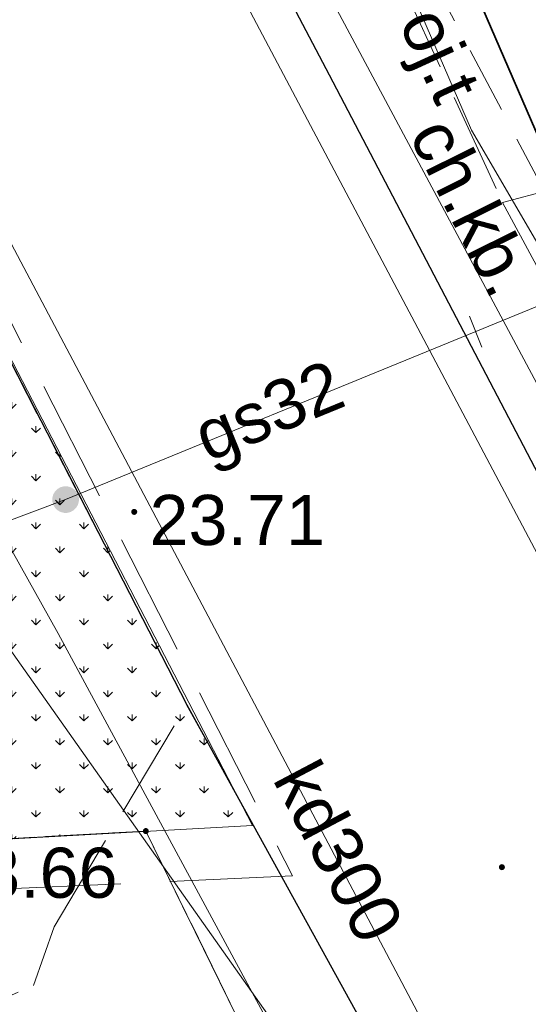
# Model space of a CAD drawing. Extents: x 5491061 to 5491264, y 5912943 to 5913063.
# Tile 41 of 58: x 5491236.51 to 5491244.1, y 5912982.51 to 5912997.24. Entities that reach past the tile are written whole.
import ezdxf
from ezdxf.enums import TextEntityAlignment as Align

# ---------------------------------------------------------------- set-up
doc = ezdxf.new("R2010")
doc.units = 0
for name, pattern in [('DGN Style 3', [2.568211, 1.834436, -0.733774]), ('PRZER1-1', [1, 0.5, -0.5]), ('PRZER2-1', [1.5, 1, -0.5]), ('PRZER3-1', [2, 1.5, -0.5])]:
    doc.linetypes.add(name, pattern=pattern)
doc.layers.get('0').update_dxf_attribs({"linetype": 'CONTINUOUS'})
doc.layers.add('AK_rośliny', color=7, linetype='CONTINUOUS')
for name, color, linetype, lineweight in [('GEPPGD', 7, 'CONTINUOUS', 18), ('GESDZI', 7, 'CONTINUOUS', 18), ('GESKKL', 82, 'CONTINUOUS', 18), ('GESUZY', 96, 'CONTINUOUS', 18), ('GSLKOG', 7, 'CONTINUOUS', 35), ('GSLKRW', 7, 'CONTINUOUS', 25), ('GSPWPS', 7, 'CONTINUOUS', 13), ('GSPWPS_O', 7, 'CONTINUOUS', 13), ('GSSKOA', 7, 'CONTINUOUS', 18), ('GSSKOD', 7, 'CONTINUOUS', 18), ('GSSKOD_O', 7, 'CONTINUOUS', 18), ('GULEPR', 1, 'CONTINUOUS', 18), ('GULGPR', 52, 'CONTINUOUS', 18), ('GULGPR_O', 52, 'CONTINUOUS', 18), ('GULKPR', 36, 'CONTINUOUS', 18), ('GULKPR_O', 36, 'CONTINUOUS', 18), ('GULTPR', 30, 'CONTINUOUS', 18), ('GULTPR_O', 30, 'CONTINUOUS', 18), ('GULWPR', 5, 'CONTINUOUS', 18), ('GUPGZA', 52, 'CONTINUOUS', 18), ('GUPPRZ_O', 7, 'CONTINUOUS', 18), ('GUPZCP', 7, 'CONTINUOUS', 18)]:
    doc.layers.add(name, color=color, linetype=linetype, lineweight=lineweight)
doc.styles.add('Arial', font='arial.ttf')

# ---------------------------------------------------------------- blocks, each defined once
blk = doc.blocks.new('D_GSPWPS1')
blk.add_hatch(color=0).paths.add_polyline_path([(-0.045, 0), (-0.043467, -0.011647), (-0.038971, -0.0225), (-0.03182, -0.03182), (-0.0225, -0.038971), (-0.011647, -0.043467), (0, -0.045), (0.011647, -0.043467), (0.0225, -0.038971), (0.03182, -0.03182), (0.038971, -0.0225), (0.043467, -0.011647), (0.045, 0), (0.043467, 0.011647), (0.038971, 0.0225), (0.03182, 0.03182), (0.0225, 0.038971), (0.011647, 0.043467), (0, 0.045), (-0.011647, 0.043467), (-0.0225, 0.038971), (-0.03182, 0.03182), (-0.038971, 0.0225), (-0.043467, 0.011647)])
blk = doc.blocks.new('D_GUPZCP1')
at = {"color": 0}
blk.add_lwpolyline([(0, 0.25), (0, -0.25)], dxfattribs=at)
blk = doc.blocks.new('D_GUPGZA1')
blk.add_hatch(color=0).paths.add_polyline_path([(-0.2, 0), (-0.193185, -0.051764), (-0.173205, -0.1), (-0.141421, -0.141421), (-0.1, -0.173205), (-0.051764, -0.193185), (0, -0.2), (0.051764, -0.193185), (0.1, -0.173205), (0.141421, -0.141421), (0.173205, -0.1), (0.193185, -0.051764), (0.2, 0), (0.193185, 0.051764), (0.173205, 0.1), (0.141421, 0.141421), (0.1, 0.173205), (0.051764, 0.193185), (0, 0.2), (-0.051764, 0.193185), (-0.1, 0.173205), (-0.141421, 0.141421), (-0.173205, 0.1), (-0.193185, 0.051764)])
blk = doc.blocks.new('D_GEPPGD1_2')
blk.add_hatch(color=0).paths.add_polyline_path([(0, -0.045), (0.013906, -0.042798), (0.02645, -0.036406), (0.036406, -0.02645), (0.042798, -0.013906), (0.045, 0), (0.042798, 0.013906), (0.036406, 0.02645), (0.02645, 0.036406), (0.013906, 0.042798), (0, 0.045), (-0.013906, 0.042798), (-0.02645, 0.036406), (-0.036406, 0.02645), (-0.042798, 0.013906), (-0.045, 0), (-0.042798, -0.013906), (-0.036406, -0.02645), (-0.02645, -0.036406), (-0.013906, -0.042798)])
blk = doc.blocks.new('0')
at = {"linetype": 'Continuous', "lineweight": 5, "true_color": 0xc8c92d, "transparency": 33554534}
h = blk.add_hatch(dxfattribs=at)
h.set_pattern_fill('GRASS', color=52, scale=0.02)
h.set_pattern_definition([(90, (5491340.91723, 5912991.77712), (-0.3592102, 0.3592102), [0.09525, -0.6231705]), (45, (5491340.91723, 5912991.7771), (-0.3592102, 0.3592102), [0.09525, -0.41275]), (135, (5491340.91723, 5912991.7771), (-0.3592102, -0.3592102), [0.09525, -0.41275])])
h.paths.add_polyline_path([(5491281.949, 5913006.186), (5491279.417, 5913004.881), (5491290.369, 5912982.438), (5491294.129, 5912982.647)])
at = {"layer": 'AK_rośliny', "color": 9, "linetype": 'Continuous', "lineweight": 0, "true_color": 0xc7c8ca}
for p, q in [((5491294.129, 5912982.647, 0.477), (5491281.949, 5913006.186, -9.583)), ((5491290.369, 5912982.438, 0.477), (5491294.129, 5912982.647, 0.477))]:
    blk.add_line(p, q, dxfattribs=at)

msp = doc.modelspace()

# ---------------------------------------------------------------- linework, layer by layer
at = {"color": 1, "linetype": 'DGN Style 3', "lineweight": 20}
for p, q in [((5491225.23016, 5913014.64365), (5491240.58332, 5912984.42907)), ((5491240.58332, 5912984.42907), (5491203.06583, 5912982.72552))]:
    msp.add_line(p, q, dxfattribs=at)
at = {"layer": 'GESDZI', "color": 252, "linetype": 'Continuous', "lineweight": 13, "true_color": 0x939598, "elevation": 10.22, "flags": 128}
for points in [[(5491209.5817, 5913041.91374), (5491212.9, 5913034.29), (5491217.7, 5913023.67), (5491222.72, 5913013.04), (5491234.92, 5912987.71), (5491236.23, 5912984.98), (5491238.39, 5912985.1), (5491245.88014, 5912969.79957)], [(5491245.88014, 5912969.79957), (5491238.39, 5912985.1), (5491236.23, 5912984.98), (5491204.74, 5912982.92), (5491191.11, 5912982.06), (5491193.3213, 5912961.08015)]]:
    msp.add_lwpolyline(points, dxfattribs=at)
at = {"layer": 'GESKKL', "color": 252, "linetype": 'PRZER3-1', "lineweight": 13, "true_color": 0x939598, "elevation": 10.06}
msp.add_lwpolyline([(5491245.88014, 5912969.79957), (5491238.39, 5912985.1), (5491236.23, 5912984.98), (5491204.74, 5912982.92), (5491191.11, 5912982.06), (5491193.3213, 5912961.08015)], dxfattribs=at)
at = {"layer": 'GESUZY', "color": 252, "linetype": 'PRZER1-1', "lineweight": 13, "true_color": 0x939598, "elevation": 10.08}
for points in [[(5491209.5817, 5913041.91374), (5491212.9, 5913034.29), (5491217.7, 5913023.67), (5491222.72, 5913013.04), (5491234.92, 5912987.71), (5491236.23, 5912984.98), (5491238.39, 5912985.1), (5491245.88014, 5912969.79957)], [(5491245.88014, 5912969.79957), (5491238.39, 5912985.1), (5491236.23, 5912984.98), (5491204.74, 5912982.92), (5491191.11, 5912982.06), (5491193.3213, 5912961.08015)]]:
    msp.add_lwpolyline(points, dxfattribs=at)
at = {"layer": 'GSLKOG', "color": 252, "linetype": 'Continuous', "lineweight": 35, "true_color": 0x939598, "elevation": 10.18}
msp.add_lwpolyline([(5491240.75986, 5913003.56047), (5491245.8, 5912991.91), (5491246.58, 5912992.32)], dxfattribs=at)
at = {"layer": 'GSLKRW', "color": 252, "linetype": 'Continuous', "lineweight": 30, "true_color": 0x939598, "elevation": 10.18, "flags": 128}
for points in [[(5491216.73249, 5913045.18142), (5491218.21448, 5913042.03219), (5491225.2799, 5913027.39856), (5491234.22414, 5913009.53654), (5491241.13079, 5912996.41127), (5491246.71, 5912985.74), (5491253.15671, 5912973.29674)], [(5491211.20356, 5913042.65488), (5491213.13289, 5913038.49436), (5491214.06456, 5913036.60143), (5491221.0767, 5913022.12972), (5491224.21052, 5913015.72354), (5491229.30661, 5913005.79402), (5491234.25036, 5912996.23932), (5491239.00109, 5912986.9879), (5491243.09721, 5912979.55376), (5491247.68162, 5912970.62839)]]:
    msp.add_lwpolyline(points, dxfattribs=at)
at = {"layer": 'GSSKOA', "color": 252, "linetype": 'PRZER3-1', "lineweight": 13, "true_color": 0x939598, "elevation": 10.18}
for points in [[(5491253.15671, 5912973.29674), (5491246.71, 5912985.74), (5491241.13079, 5912996.41127), (5491234.22414, 5913009.53654), (5491225.2799, 5913027.39856), (5491218.21448, 5913042.03219), (5491216.73249, 5913045.18142)], [(5491211.20356, 5913042.65488), (5491213.13289, 5913038.49436), (5491214.06456, 5913036.60143), (5491221.0767, 5913022.12972), (5491224.21052, 5913015.72354), (5491229.30661, 5913005.79402), (5491234.25036, 5912996.23932), (5491239.00109, 5912986.9879), (5491243.09721, 5912979.55376), (5491247.68162, 5912970.62839)]]:
    msp.add_lwpolyline(points, dxfattribs=at)
at = {"layer": 'GSSKOA', "color": 252, "linetype": 'PRZER3-1', "lineweight": 18, "true_color": 0x939598, "elevation": 10.18}
msp.add_lwpolyline([(5491239, 5912986.99), (5491242.99, 5912979.75), (5491239.43, 5912979.22), (5491232.82, 5912976.93), (5491231.46, 5912980.45), (5491236.71, 5912982.79), (5491237.02, 5912983.67)], close=True, dxfattribs=at)
at = {"layer": 'GSSKOD', "color": 252, "linetype": 'PRZER2-1', "lineweight": 13, "true_color": 0x939598, "elevation": 10.18}
msp.add_lwpolyline([(5491225.2799, 5913027.39856), (5491234.22414, 5913009.53654), (5491241.13079, 5912996.41127), (5491246.71, 5912985.74), (5491248.79, 5912986.82), (5491246.76, 5912990.24), (5491247.44, 5912990.63), (5491246.58, 5912992.32), (5491245.8, 5912991.91), (5491240.58, 5913001.82), (5491241.33, 5913002.17), (5491238.88, 5913006.9), (5491238.18, 5913006.5), (5491232.9, 5913016.89), (5491233.18, 5913017.02), (5491232.71, 5913018.05), (5491232.39, 5913017.91), (5491229.83, 5913022.98), (5491231.31, 5913023.68), (5491230, 5913026.14)], dxfattribs=at)
at = {"layer": 'GULEPR', "color": 252, "linetype": 'Continuous', "lineweight": 13, "true_color": 0x939598, "elevation": 10.14, "flags": 128}
msp.add_lwpolyline([(5491253.90012, 5912973.66062), (5491253.455, 5912974.53), (5491239.673, 5913000.332), (5491235.484, 5913008.407), (5491223.491, 5913032.488), (5491219.052, 5913041.607), (5491217.3607, 5913045.46849)], dxfattribs=at)
at = {"layer": 'GULGPR', "color": 252, "linetype": 'Continuous', "lineweight": 13, "true_color": 0x939598, "elevation": 10.14, "flags": 128}
msp.add_lwpolyline([(5491214.624, 5913034.369), (5491223.49, 5913014.031), (5491224.64101, 5913011.66159), (5491235.453, 5912989.4047), (5491235.926, 5912988.431), (5491245.419, 5912974.974), (5491247.31816, 5912970.46117)], dxfattribs=at)
at = {"layer": 'GULGPR', "color": 252, "linetype": 'Continuous', "lineweight": 18, "true_color": 0x939598, "elevation": 10.14}
for points in [[(5491251.70872, 5912990.60578), (5491247.415, 5912988.625), (5491244.707, 5912993.141), (5491243.31858, 5912992.57148)], [(5491243.31858, 5912992.57148), (5491237.191, 5912990.058)], [(5491237.191, 5912990.058), (5491235.453, 5912989.4047)]]:
    msp.add_lwpolyline(points, dxfattribs=at)
at = {"layer": 'GULKPR', "color": 252, "linetype": 'Continuous', "lineweight": 13, "true_color": 0x939598, "elevation": 10.14, "flags": 128}
for points in [[(5491231.46, 5913003.19), (5491248.46677, 5912971.00112)], [(5491252.77668, 5912973.11072), (5491237.453, 5913002.08)]]:
    msp.add_lwpolyline(points, dxfattribs=at)
at = {"layer": 'GULTPR', "color": 252, "linetype": 'Continuous', "lineweight": 13, "true_color": 0x939598, "elevation": 10.14, "flags": 128}
msp.add_lwpolyline([(5491254.93612, 5912974.16772), (5491246.527, 5912989.971), (5491243.258, 5912995.581), (5491241.225, 5913000.285)], dxfattribs=at)
at = {"layer": 'GULTPR', "color": 252, "linetype": 'PRZER3-1', "lineweight": 18, "true_color": 0x939598, "elevation": 10.14}
for points in [[(5491241.33, 5912999.71), (5491243.72, 5912994.5), (5491248.94, 5912995.9)], [(5491243.72, 5912994.5), (5491249.16, 5912984.37), (5491250.64, 5912985.04)]]:
    msp.add_lwpolyline(points, dxfattribs=at)
at = {"layer": 'GULWPR', "color": 252, "linetype": 'Continuous', "lineweight": 13, "true_color": 0x939598, "elevation": 10.14, "flags": 128}
msp.add_lwpolyline([(5491246.71662, 5912970.18442), (5491246.06344, 5912971.41256), (5491237.07907, 5912988.05733), (5491228.911, 5913002.69902)], dxfattribs=at)

# ---------------------------------------------------------------- block references
at = {"layer": 'AK_rośliny', "linetype": 'Continuous', "lineweight": 5, "transparency": 33554534}
msp.add_blockref('0', (-54.14433, 2.53467, 19.76335), dxfattribs=at)
at = {"layer": 'GEPPGD', "color": 252, "linetype": 'Continuous', "lineweight": 18, "true_color": 0x939598}
msp.add_blockref('D_GEPPGD1_2', (5491238.39, 5912985.1, 10.24), dxfattribs=at)
msp.add_blockref('D_GEPPGD1_2', (5491238.39, 5912985.1, 10.24), dxfattribs=at)
at = {"layer": 'GSPWPS', "color": 252, "linetype": 'Continuous', "lineweight": 13, "true_color": 0x939598}
for p in [(5491238.21634, 5912989.87403, 10.08), (5491243.71, 5912984.56, 10.08)]:
    msp.add_blockref('D_GSPWPS1', p, dxfattribs=at)
at = {"layer": 'GUPGZA', "color": 252, "linetype": 'Continuous', "lineweight": 18, "true_color": 0x939598, "rotation": 22.30301649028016}
msp.add_blockref('D_GUPGZA1', (5491237.191, 5912990.058, 10.16), dxfattribs=at)
at = {"layer": 'GUPZCP', "color": 252, "linetype": 'Continuous', "lineweight": 18, "true_color": 0x939598, "rotation": 201.7807579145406}
msp.add_blockref('D_GUPZCP1', (5491243.31858, 5912992.57148, 10.16), dxfattribs=at)

# ---------------------------------------------------------------- texts
at = {"layer": 'GSPWPS_O', "color": 251, "linetype": 'Continuous', "lineweight": 0, "true_color": 0x636466, "style": 'Arial'}
msp.add_text('23.71', height=0.75, dxfattribs=at).set_placement((5491238.44499, 5912989.37842))
at = {"layer": 'GSSKOD_O', "color": 252, "linetype": 'Continuous', "lineweight": 0, "true_color": 0x939598, "style": 'Arial'}
msp.add_text('ch.kb.', height=0.75, rotation=296.565048, dxfattribs=at).set_placement((5491242.93771, 5912994.26652), align=Align.CENTER)
at = {"layer": 'GULGPR_O', "color": 252, "linetype": 'Continuous', "lineweight": 0, "true_color": 0x939598, "style": 'Arial'}
msp.add_text('gs32', height=0.75, rotation=22.303016, dxfattribs=at).set_placement((5491240.36616, 5912991.04322), align=Align.CENTER)
at = {"layer": 'GULKPR_O', "color": 251, "linetype": 'Continuous', "lineweight": 0, "true_color": 0x636466, "style": 'Arial'}
msp.add_text('kd300', height=0.75, rotation=297.849411, dxfattribs=at).set_placement((5491240.94051, 5912984.6179), align=Align.CENTER)
at = {"layer": 'GULTPR_O', "color": 252, "linetype": 'Continuous', "lineweight": 0, "true_color": 0x939598, "style": 'Arial'}
msp.add_text('proj.t', height=0.75, rotation=294.642494, dxfattribs=at).set_placement((5491242.25825, 5912996.98263), align=Align.CENTER)
at = {"layer": 'GUPPRZ_O', "color": 251, "linetype": 'Continuous', "lineweight": 0, "true_color": 0x636466, "style": 'Arial'}
msp.add_text('23.66', height=0.75, dxfattribs=at).set_placement((5491235.34584, 5912984.10185))

doc.saveas('drawing.dxf')
